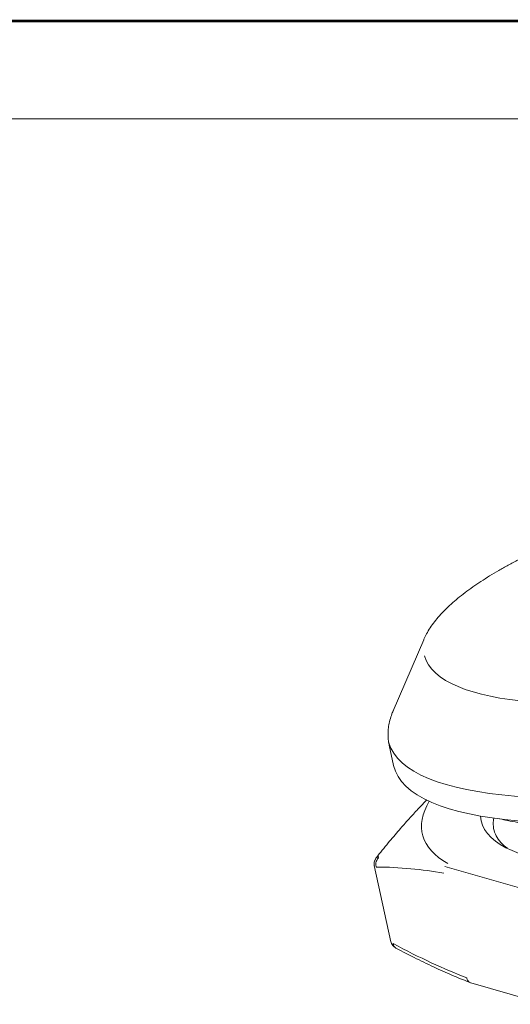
# Model space of a CAD drawing. Header units: inches. Extents: x 105682 to 105899, y 142363 to 142517.
# Tile 5 of 7: x 105786 to 105804, y 142480 to 142517. Entities that reach past the tile are written whole.
import ezdxf

# ---------------------------------------------------------------- set-up
doc = ezdxf.new("R2010")
doc.units = ezdxf.units.IN
doc.layers.add('1', color=7, linetype='Continuous', true_color=0xffffff)
doc.layers.add('实线层', color=7, linetype='Continuous', lineweight=25)

msp = doc.modelspace()

# ---------------------------------------------------------------- linework, layer by layer
at = {"color": 7, "linetype": 'Continuous', "lineweight": 13}
msp.add_lwpolyline([(105682.284, 142516.476, 0.095, 0.095, 0), (105899.396, 142516.476, 0.095, 0.095, 0)], format="xyseb", dxfattribs=at)
at = {"layer": '1', "color": 7, "linetype": 'Continuous', "lineweight": 18}
for p, q in [((105801.112, 142493.363), (105799.972, 142490.71)), ((105799.822, 142489.43), (105799.989, 142488.668)), ((105799.26, 142484.936), (105799.886, 142482.08)), ((105799.265, 142484.918), (105799.262, 142484.926)), ((105802.876, 142480.547), (105805.673, 142479.746))]:
    msp.add_line(p, q, dxfattribs=at)
at = {"layer": '1', "color": 7, "linetype": 'Continuous', "lineweight": 13}
msp.add_line((105804.69, 142484.094), (105801.904, 142484.892), dxfattribs=at)
for centre, major_axis, start_param, end_param in [((105812.85, 142495.385), (-11.722, -2.567), 0.014533, 3.108646), ((105812.85, 142495.385), (-11.722, -2.567), 0.014533, 3.108646), ((105813.461, 142492.594), (-13.676, -2.995), 0.019756, 3.11049), ((105813.461, 142492.594), (-13.676, -2.995), 0.018611, 0.019756), ((105814.246, 142489.011), (13.187, 2.888), 2.864944, 3.462214)]:
    msp.add_ellipse(centre, major_axis=major_axis, ratio=0.304487, start_param=start_param, end_param=end_param, dxfattribs=at)
at = {"layer": '1', "color": 7, "linetype": 'Continuous', "lineweight": 18}
for centre, major_axis, ratio, start_param, end_param in [((105813.665, 142491.663), (13.676, 2.995), 0.304487, 3.141629, 6.273552), ((105812.904, 142495.137), (11.896, 2.606), 0.304487, 2.922945, 2.926823), ((105814.246, 142489.011), (10.989, 2.407), 0.304487, 3.091413, 4.702755), ((105800.212, 142482.113), (-0.141, -0.265), 0.770676, 5.457687, 6.289606)]:
    msp.add_ellipse(centre, major_axis=major_axis, ratio=ratio, start_param=start_param, end_param=end_param, dxfattribs=at)
for points, knots in [([(105824.336, 142498.47), (105824.305, 142498.499), (105824.213, 142498.58), (105824.041, 142498.703), (105823.819, 142498.84), (105823.573, 142498.967), (105823.304, 142499.084), (105823.015, 142499.191), (105822.706, 142499.288), (105822.38, 142499.374), (105822.036, 142499.449), (105821.677, 142499.515), (105821.302, 142499.571), (105820.912, 142499.617), (105820.508, 142499.653), (105820.09, 142499.68), (105819.66, 142499.698), (105819.217, 142499.707), (105818.762, 142499.706), (105818.297, 142499.697), (105817.821, 142499.678), (105817.337, 142499.65), (105816.844, 142499.614), (105816.344, 142499.569), (105815.838, 142499.516), (105815.326, 142499.453), (105814.809, 142499.383), (105814.289, 142499.304), (105813.766, 142499.218), (105813.242, 142499.123), (105812.717, 142499.021), (105812.192, 142498.912), (105811.669, 142498.795), (105811.148, 142498.671), (105810.63, 142498.541), (105810.117, 142498.403), (105809.61, 142498.26), (105809.108, 142498.11), (105808.614, 142497.955), (105808.128, 142497.795), (105807.651, 142497.629), (105807.185, 142497.458), (105806.729, 142497.282), (105806.285, 142497.103), (105805.853, 142496.919), (105805.435, 142496.731), (105805.031, 142496.54), (105804.642, 142496.346), (105804.268, 142496.149), (105803.91, 142495.949), (105803.569, 142495.746), (105803.246, 142495.541), (105802.94, 142495.334), (105802.653, 142495.124), (105802.385, 142494.912), (105802.136, 142494.697), (105801.907, 142494.479), (105801.699, 142494.259), (105801.514, 142494.036), (105801.352, 142493.81), (105801.22, 142493.593), (105801.151, 142493.449), (105801.122, 142493.383)], [0, 0, 0, 0, 0.008649, 0.024729, 0.041319, 0.058299, 0.075522, 0.092853, 0.110188, 0.12747, 0.14468, 0.161813, 0.178872, 0.195865, 0.212797, 0.229677, 0.246512, 0.263307, 0.280068, 0.2968, 0.313508, 0.330193, 0.34686, 0.363511, 0.380149, 0.396776, 0.413393, 0.430003, 0.446606, 0.463205, 0.4798, 0.496394, 0.512986, 0.529579, 0.546173, 0.56277, 0.57937, 0.595976, 0.612588, 0.629208, 0.645839, 0.66248, 0.679136, 0.695808, 0.712499, 0.729211, 0.745949, 0.762717, 0.779519, 0.79636, 0.813247, 0.830187, 0.847188, 0.864257, 0.881403, 0.898632, 0.915944, 0.933331, 0.950762, 0.968145, 0.985356, 1, 1, 1, 1]), ([(105803.962, 142486.671), (105804.055, 142486.65), (105804.272, 142486.603), (105804.624, 142486.538), (105805.019, 142486.478), (105805.428, 142486.429), (105805.85, 142486.39), (105806.285, 142486.362), (105806.731, 142486.342), (105807.19, 142486.333), (105807.659, 142486.332), (105808.138, 142486.341), (105808.627, 142486.359), (105809.124, 142486.387), (105809.63, 142486.423), (105810.142, 142486.468), (105810.661, 142486.521), (105811.185, 142486.583), (105811.713, 142486.654), (105812.245, 142486.733), (105812.78, 142486.82), (105813.316, 142486.914), (105813.853, 142487.017), (105814.39, 142487.127), (105814.926, 142487.245), (105815.46, 142487.369), (105815.99, 142487.501), (105816.517, 142487.639), (105817.038, 142487.784), (105817.554, 142487.935), (105818.062, 142488.092), (105818.564, 142488.254), (105819.056, 142488.422), (105819.539, 142488.596), (105820.012, 142488.774), (105820.474, 142488.957), (105820.924, 142489.145), (105821.361, 142489.336), (105821.785, 142489.532), (105822.196, 142489.732), (105822.591, 142489.935), (105822.972, 142490.142), (105823.336, 142490.352), (105823.685, 142490.566), (105824.016, 142490.783), (105824.307, 142490.987), (105824.483, 142491.12), (105824.558, 142491.178)], [0, 0, 0, 0, 0.018062, 0.041345, 0.064476, 0.087464, 0.110324, 0.133072, 0.155722, 0.178287, 0.200778, 0.223207, 0.245581, 0.267908, 0.290196, 0.312449, 0.334673, 0.356872, 0.379051, 0.401213, 0.423362, 0.445499, 0.467629, 0.489754, 0.511877, 0.534, 0.556125, 0.578254, 0.600391, 0.622537, 0.644697, 0.666872, 0.689067, 0.711286, 0.733532, 0.75581, 0.778126, 0.800486, 0.822896, 0.845366, 0.867904, 0.890521, 0.91323, 0.936044, 0.95898, 0.982054, 1, 1, 1, 1]), ([(105799.985, 142490.734), (105799.964, 142490.688), (105799.91, 142490.564), (105799.847, 142490.363), (105799.798, 142490.132), (105799.777, 142489.907), (105799.78, 142489.692), (105799.798, 142489.553), (105799.811, 142489.487)], [0, 0, 0, 0, 0.114873, 0.305142, 0.489145, 0.667005, 0.83965, 1, 1, 1, 1]), ([(105801.229, 142487.379), (105801.213, 142487.363), (105801.101, 142487.248), (105800.878, 142487.016), (105800.549, 142486.659), (105800.18, 142486.241), (105799.772, 142485.758), (105799.489, 142485.408), (105799.341, 142485.222)], [0, 0, 0, 0, 0.024598, 0.17386, 0.346049, 0.541147, 0.759137, 1, 1, 1, 1]), ([(105804.244, 142485.575), (105804.051, 142485.714), (105803.836, 142485.951), (105803.711, 142486.309), (105803.705, 142486.536), (105803.728, 142486.668), (105803.734, 142486.698)], [0, 0, 0, 0, 0.451981, 0.690812, 0.929346, 1, 1, 1, 1]), ([(105799.343, 142485.224), (105799.318, 142485.194), (105799.285, 142485.141), (105799.257, 142485.051), (105799.254, 142484.997), (105799.257, 142484.966)], [0, 0, 0, 0, 0.381816, 0.659459, 1, 1, 1, 1]), ([(105799.883, 142482.097), (105799.888, 142482.068), (105799.904, 142482.015), (105799.949, 142481.944), (105800.007, 142481.887), (105800.052, 142481.858), (105800.076, 142481.846)], [0, 0, 0, 0, 0.264878, 0.5223, 0.768539, 1, 1, 1, 1]), ([(105800.072, 142481.847), (105800.331, 142481.709), (105800.832, 142481.451), (105801.559, 142481.101), (105802.231, 142480.803), (105802.659, 142480.63), (105802.862, 142480.552)], [0, 0, 0, 0, 0.275215, 0.534805, 0.778754, 1, 1, 1, 1]), ([(105802.876, 142480.547), (105802.869, 142480.549), (105802.847, 142480.557), (105802.809, 142480.577), (105802.768, 142480.616), (105802.735, 142480.669), (105802.724, 142480.712), (105802.719, 142480.734)], [0, 0, 0, 0, 0.079143, 0.2886, 0.516238, 0.756014, 1, 1, 1, 1])]:
    msp.add_open_spline(points, degree=3, knots=knots, dxfattribs=at)
for points, degree in [([(105799.811, 142489.487), (105799.824, 142489.43)], 1), ([(105799.426, 142485.279), (105799.411, 142485.261), (105799.405, 142485.246), (105799.407, 142485.236)], 3), ([(105799.407, 142485.236), (105799.409, 142485.225), (105799.419, 142485.219), (105799.437, 142485.219)], 3), ([(105799.257, 142484.97), (105799.269, 142484.902)], 1), ([(105801.863, 142484.642), (105801.056, 142484.789), (105800.216, 142484.866), (105799.34, 142484.874)], 3), ([(105799.967, 142482.013), (105800.956, 142481.487), (105801.873, 142481.06), (105802.719, 142480.734)], 3)]:
    msp.add_open_spline(points, degree=degree, dxfattribs=at)
at = {"layer": '1', "color": 7, "linetype": 'Continuous', "lineweight": 13}
for points, knots in [([(105799.394, 142485.228), (105799.396, 142485.233), (105799.398, 142485.237), (105799.404, 142485.249), (105799.409, 142485.257), (105799.414, 142485.267), (105799.413, 142485.269), (105799.403, 142485.266), (105799.398, 142485.264), (105799.382, 142485.256), (105799.371, 142485.249), (105799.329, 142485.215), (105799.306, 142485.176), (105799.298, 142485.132)], [0, 0, 0, 0, 0.092258, 0.092258, 0.230256, 0.230256, 0.299255, 0.299255, 0.368255, 0.368255, 0.506253, 0.506253, 1, 1, 1, 1]), ([(105799.336, 142484.875), (105799.333, 142484.882), (105799.332, 142484.889), (105799.323, 142484.926), (105799.32, 142484.957), (105799.324, 142485.05), (105799.344, 142485.11), (105799.385, 142485.171), (105799.394, 142485.183), (105799.408, 142485.198), (105799.413, 142485.203), (105799.421, 142485.213), (105799.423, 142485.217), (105799.417, 142485.221), (105799.41, 142485.222), (105799.401, 142485.225), (105799.397, 142485.226), (105799.394, 142485.228)], [0, 0, 0, 0, 0.047901, 0.047901, 0.244014, 0.244014, 0.636241, 0.636241, 0.734298, 0.734298, 0.783326, 0.783326, 0.832354, 0.832354, 0.930411, 0.930411, 1, 1, 1, 1])]:
    msp.add_open_spline(points, degree=3, knots=knots, dxfattribs=at)
at = {"layer": '实线层', "lineweight": 13}
msp.add_line((105695.315, 142512.821), (105895.741, 142512.821), dxfattribs=at)

doc.saveas('drawing.dxf')
